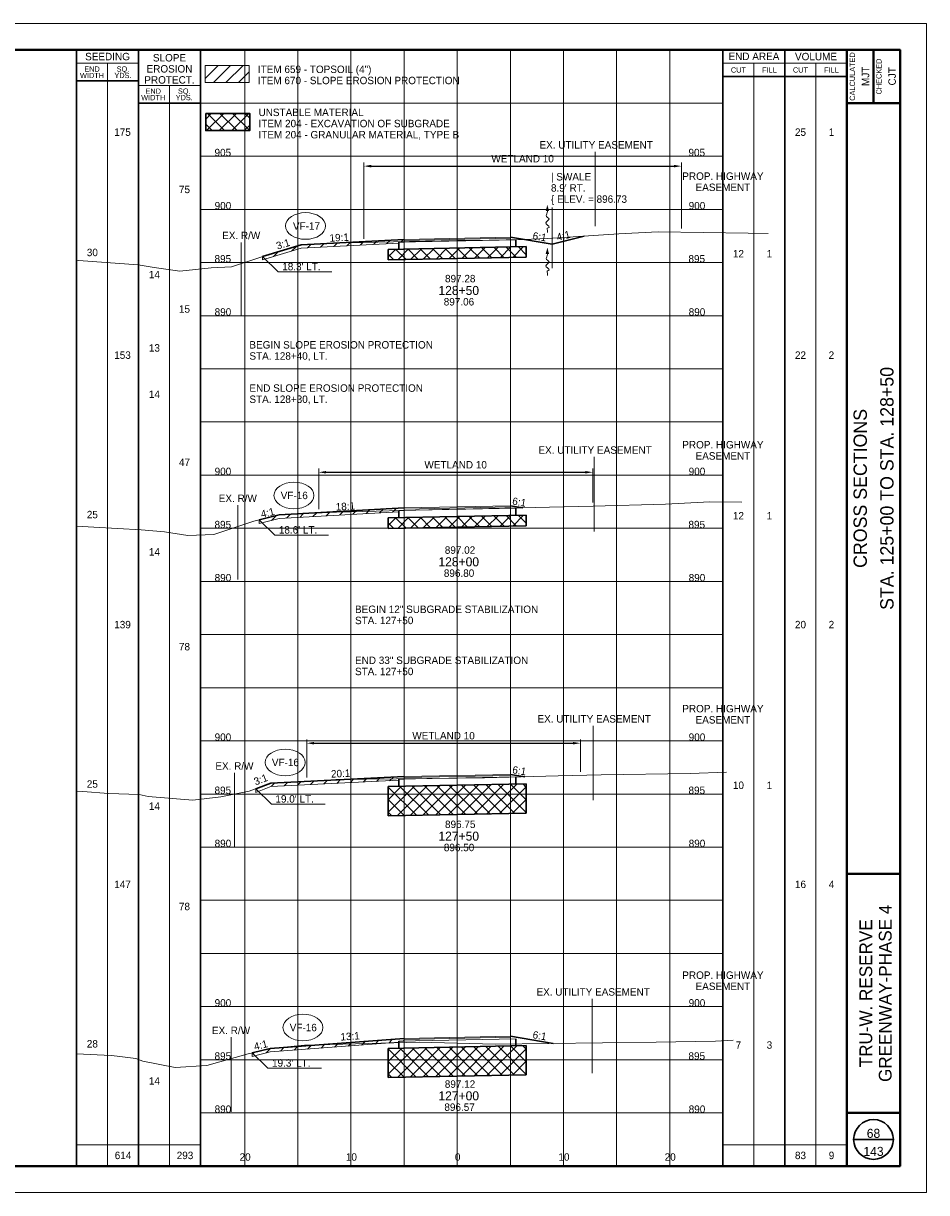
# Paper-space layout 'Layout1' of a CAD drawing. Header units: feet. Extents: x -1005 to 2379, y -670 to 6548.
# Tile 51 of 69: x 75 to 160, y 3448 to 3558. Entities that reach past the tile are written whole.
import ezdxf
from ezdxf.enums import TextEntityAlignment as Align

# ---------------------------------------------------------------- set-up
doc = ezdxf.new("R2010")
doc.units = ezdxf.units.FT
doc.header["$LTSCALE"] = 5
doc.header["$MEASUREMENT"] = 0
for name, pattern in [('cl5', [50, 1.25, -1.25, 45, -1.25, 1.25]), ('DGN Style 2', [150.837143, 90.502286, -60.334857]), ('DGN Style 3', [211.172, 150.837143, -60.334857]), ('esmtshpr', [5.35, 1, -0.175, -0.175, 4]), ('esmtuex', [4.65, 0.8, -0.275, -0.275, 0.8, -0.3, 0.8, -0.3, 0.8, -0.3]), ('rowex', [4.85, 0.8, -0.375, -0.375, 0.8, -0.3, 0.8, -0.3, 0.8, -0.3])]:
    doc.linetypes.add(name, pattern=pattern)
for name, color, linetype, lineweight in [('DR_P_Erosion_Control', 7, 'Continuous', 13), ('DR_P_Flow_Arrow', 151, 'Continuous', 13), ('DR_P_Text', 7, 'Continuous', 13), ('EV_Ecological_Text', 7, 'Continuous', 13), ('GE_P_CL_5', 7, 'cl5', 13), ('PV_P_Text', 7, 'Continuous', 13), ('RW_P_Esmt_SH', 193, 'esmtshpr', 40), ('RW_X_Esmt_U', 6, 'esmtuex', 30), ('RW_X_Fee_RW', 6, 'rowex', 30), ('SH_Border', 7, 'Continuous', 40), ('SH_Data', 7, 'Continuous', 0), ('SH_Major_Grid_Line', 254, 'Continuous', 13), ('SH_Text', 7, 'Continuous', 13), ('TX_P_20', 7, 'Continuous', 13), ('TX_P_5', 7, 'Continuous', 13), ('TX_X_5', 7, 'Continuous', 0), ('XS_P_Finished_Grade', 3, 'Continuous', 30), ('XS_P_Pavt_Surface', 251, 'Continuous', 13), ('XS_P_Subgrade', 4, 'Continuous', 30), ('XS_P_Undercut', 230, 'Continuous', 30), ('XS_X_Ground_Line', 3, 'DGN Style 2', 13)]:
    doc.layers.add(name, color=color, linetype=linetype, lineweight=lineweight)
doc.layers.add('SH_Cut_Line', color=7, linetype='DGN Style 3', lineweight=0, plot=False)
doc.layers.add('XS_P_Pavt_Layers', color=251, linetype='Continuous', lineweight=0, transparency=0.5)
doc.styles.add('Slanted-Normal LS 0.50', font='font31.shx', dxfattribs={"height": 0.14})
doc.styles.add('Slanted-Normal LS 0.50_0', font='font31.shx')
doc.styles.add('Slanted-Sub Title', font='font31.shx', dxfattribs={"height": 0.17})
doc.styles.add('Style-font30', font='font30.shx')
doc.styles.add('Style-font31', font='font31.shx')
doc.styles.add('Style-font70', font='font70.shx')
doc.dimstyles.get("Standard").update_dxf_attribs({"dimtxt": 0.18, "dimasz": 0.18, "dimexe": 0.18, "dimexo": 0.0625, "dimgap": 0.09, "dimtad": 0, "dimtih": 1, "dimtoh": 1, "dimdec": 4, "dimzin": 0, "dimdsep": 46, "dimtxsty": 'Standard', "dimcen": 0.09, "dimadec": 0, "dimazin": 0, "dimtfac": 1, "dimtdec": 4, "dimtofl": 0, "dimtmove": 0, "dimatfit": 3, "dimfxl": 1, "dimtolj": 1, "dimtzin": 0, "dimarcsym": 0})

# ---------------------------------------------------------------- blocks, each defined once
blk = doc.blocks.new('XS POINT_319')
at = {"layer": 'RW_X_Fee_RW', "linetype": 'DGN Style 3', "lineweight": 0}
blk.add_line((0, 3.5), (0, -3.5), dxfattribs=at)
blk = doc.blocks.new('XS POINT_320')
at = {"layer": 'RW_P_Esmt_SH', "linetype": 'Continuous', "lineweight": 13}
blk.add_line((0, 3.5), (0, -3.5), dxfattribs=at)
blk = doc.blocks.new('GPKLBL_257')
at = {"layer": 'TX_P_5', "linetype": 'Continuous', "insert": (-0.51, 0.98), "char_height": 0.7, "attachment_point": 1, "rotation": 350.5377, "line_spacing_factor": 0.6, "style": 'Style-font31'}
blk.add_mtext('6:1', dxfattribs=at)
blk = doc.blocks.new('GPKLBL_258')
at = {"layer": 'TX_P_5', "linetype": 'Continuous', "extrusion": (0, 0, -1), "insert": (-0.46, 0.97), "char_height": 0.7, "attachment_point": 3, "text_direction": (-0.986394, 0.164399, 0), "line_spacing_factor": 0.6, "style": 'Style-font31'}
blk.add_mtext('13:1', dxfattribs=at)
blk = doc.blocks.new('XS POINT_321')
at = {"layer": 'RW_X_Esmt_U', "linetype": 'DGN Style 3', "lineweight": 0}
blk.add_line((0, 3.5), (0, -3.5), dxfattribs=at)
blk = doc.blocks.new('GPKLBL_259')
at = {"layer": 'TX_P_5', "insert": (-0.83, 1.07), "char_height": 0.7, "attachment_point": 2, "rotation": 14.071, "line_spacing_factor": 0.9, "style": 'Style-font31'}
blk.add_mtext('4:1', dxfattribs=at)
blk = doc.blocks.new('XS POINT_322')
at = {"layer": 'RW_X_Fee_RW', "linetype": 'DGN Style 3', "lineweight": 0}
blk.add_line((0, 3.5), (0, -3.5), dxfattribs=at)
blk = doc.blocks.new('XS POINT_323')
at = {"layer": 'RW_P_Esmt_SH', "linetype": 'Continuous', "lineweight": 13}
blk.add_line((0, 3.5), (0, -3.5), dxfattribs=at)
blk = doc.blocks.new('GPKLBL_260')
at = {"layer": 'TX_P_5', "linetype": 'Continuous', "insert": (-0.51, 0.98), "char_height": 0.7, "attachment_point": 1, "rotation": 350.5377, "line_spacing_factor": 0.6, "style": 'Style-font31'}
blk.add_mtext('6:1', dxfattribs=at)
blk = doc.blocks.new('*D660')
at = {"layer": 'Defpoints', "color": 0, "linetype": 'Continuous', "transparency": 16777216}
for p in [(127.42, 3489.78), (101.66, 3486.19), (127.42, 3486.75)]:
    blk.add_point(p, dxfattribs=at)
at = {"layer": 'EV_Ecological_Text', "color": 97, "linetype": 'Continuous', "lineweight": 0, "transparency": 16777216}
for p, q in [((101.66, 3486.54), (101.66, 3490.13)), ((127.42, 3487.1), (127.42, 3490.13))]:
    blk.add_line(p, q, dxfattribs=at)
at = {"layer": 'EV_Ecological_Text', "color": 0, "linetype": 'Continuous', "lineweight": -2, "transparency": 16777216}
blk.add_line((102.36, 3489.78), (126.72, 3489.78), dxfattribs=at)
at = {"layer": 'EV_Ecological_Text', "color": 0, "linetype": 'Continuous', "transparency": 16777216}
for points in [[(102.36, 3489.9), (102.36, 3489.66), (101.66, 3489.78)], [(126.72, 3489.9), (126.72, 3489.66), (127.42, 3489.78)]]:
    blk.add_solid(points, dxfattribs=at)
at = {"layer": 'EV_Ecological_Text', "color": 7, "linetype": 'Continuous', "lineweight": 0, "transparency": 16777216, "insert": (114.54, 3490.48), "char_height": 0.7, "attachment_point": 5, "style": 'Slanted-Normal LS 0.50_0'}
blk.add_mtext('WETLAND 10', dxfattribs=at)
blk = doc.blocks.new('XS POINT_324')
at = {"layer": 'RW_X_Esmt_U', "linetype": 'DGN Style 3', "lineweight": 0}
blk.add_line((0, 3.5), (0, -3.5), dxfattribs=at)
blk = doc.blocks.new('GPKLBL_261')
at = {"layer": 'TX_P_5', "insert": (-0.93, 1.29), "char_height": 0.7, "attachment_point": 2, "rotation": 2.8337, "line_spacing_factor": 0.9, "style": 'Style-font31'}
blk.add_mtext('20:1', dxfattribs=at)
blk = doc.blocks.new('GPKLBL_262')
at = {"layer": 'TX_P_5', "insert": (-1.45, 0.93), "char_height": 0.7, "attachment_point": 2, "rotation": 20.6612, "line_spacing_factor": 0.9, "style": 'Style-font31'}
blk.add_mtext('3:1', dxfattribs=at)
blk = doc.blocks.new('XS POINT_325')
at = {"layer": 'RW_X_Fee_RW', "linetype": 'DGN Style 3', "lineweight": 0}
blk.add_line((0, 3.5), (0, -3.5), dxfattribs=at)
blk = doc.blocks.new('XS POINT_326')
at = {"layer": 'RW_P_Esmt_SH', "linetype": 'Continuous', "lineweight": 13}
blk.add_line((0, 3.5), (0, -3.5), dxfattribs=at)
blk = doc.blocks.new('GPKLBL_263')
at = {"layer": 'TX_P_5', "linetype": 'Continuous', "insert": (-0.51, 0.98), "char_height": 0.7, "attachment_point": 1, "rotation": 350.5377, "line_spacing_factor": 0.6, "style": 'Style-font31'}
blk.add_mtext('6:1', dxfattribs=at)
blk = doc.blocks.new('*D667')
at = {"layer": 'Defpoints', "color": 0, "linetype": 'Continuous', "transparency": 16777216}
for p in [(128.58, 3515.27), (102.79, 3511.44), (128.58, 3512.08)]:
    blk.add_point(p, dxfattribs=at)
at = {"layer": 'EV_Ecological_Text', "color": 97, "linetype": 'Continuous', "lineweight": 0, "transparency": 16777216}
for p, q in [((102.79, 3511.79), (102.79, 3515.62)), ((128.58, 3512.43), (128.58, 3515.62))]:
    blk.add_line(p, q, dxfattribs=at)
at = {"layer": 'EV_Ecological_Text', "color": 0, "linetype": 'Continuous', "lineweight": -2, "transparency": 16777216}
blk.add_line((103.49, 3515.27), (127.88, 3515.27), dxfattribs=at)
at = {"layer": 'EV_Ecological_Text', "color": 0, "linetype": 'Continuous', "transparency": 16777216}
for points in [[(103.49, 3515.39), (103.49, 3515.15), (102.79, 3515.27)], [(127.88, 3515.39), (127.88, 3515.15), (128.58, 3515.27)]]:
    blk.add_solid(points, dxfattribs=at)
at = {"layer": 'EV_Ecological_Text', "color": 7, "linetype": 'Continuous', "lineweight": 0, "transparency": 16777216, "insert": (115.68, 3515.97), "char_height": 0.7, "attachment_point": 5, "style": 'Slanted-Normal LS 0.50_0'}
blk.add_mtext('WETLAND 10', dxfattribs=at)
blk = doc.blocks.new('XS POINT_327')
at = {"layer": 'RW_X_Esmt_U', "linetype": 'DGN Style 3', "lineweight": 0}
blk.add_line((0, 3.5), (0, -3.5), dxfattribs=at)
blk = doc.blocks.new('GPKLBL_264')
at = {"layer": 'TX_P_5', "insert": (0.03, 1.2), "char_height": 0.7, "attachment_point": 2, "rotation": 3.2393, "line_spacing_factor": 0.9, "style": 'Style-font31'}
blk.add_mtext('18:1', dxfattribs=at)
blk = doc.blocks.new('GPKLBL_265')
at = {"layer": 'TX_P_5', "insert": (-1.21, 0.95), "char_height": 0.7, "attachment_point": 2, "rotation": 13.4736, "line_spacing_factor": 0.9, "style": 'Style-font31'}
blk.add_mtext('4:1', dxfattribs=at)
blk = doc.blocks.new('XS POINT_328')
at = {"layer": 'RW_P_Esmt_SH', "linetype": 'Continuous', "lineweight": 13}
blk.add_line((0, 3.5), (0, -3.5), dxfattribs=at)
blk = doc.blocks.new('GPKLBL_266')
at = {"layer": 'TX_P_5', "linetype": 'Continuous', "insert": (-0.51, 0.98), "char_height": 0.7, "attachment_point": 1, "rotation": 350.5377, "line_spacing_factor": 0.6, "style": 'Style-font31'}
blk.add_mtext('6:1', dxfattribs=at)
blk = doc.blocks.new('GPKLBL_267')
at = {"layer": 'TX_P_5', "linetype": 'Continuous', "insert": (-1.11, 0.56), "char_height": 0.7, "attachment_point": 1, "rotation": 14.0362, "line_spacing_factor": 0.9, "style": 'Style-font31'}
blk.add_mtext('4:1', dxfattribs=at)
blk = doc.blocks.new('*D674')
at = {"layer": 'Defpoints', "color": 0, "linetype": 'Continuous', "transparency": 16777216}
for p in [(136.92, 3544.07), (136.92, 3537.86), (107.03, 3536.89)]:
    blk.add_point(p, dxfattribs=at)
at = {"layer": 'EV_Ecological_Text', "color": 97, "linetype": 'Continuous', "lineweight": 0, "transparency": 16777216}
for p, q in [((107.03, 3537.24), (107.03, 3544.42)), ((136.92, 3538.21), (136.92, 3544.42))]:
    blk.add_line(p, q, dxfattribs=at)
at = {"layer": 'EV_Ecological_Text', "color": 0, "linetype": 'Continuous', "lineweight": -2, "transparency": 16777216}
blk.add_line((107.73, 3544.07), (136.22, 3544.07), dxfattribs=at)
at = {"layer": 'EV_Ecological_Text', "color": 0, "linetype": 'Continuous', "transparency": 16777216}
for points in [[(107.73, 3544.19), (107.73, 3543.95), (107.03, 3544.07)], [(136.22, 3544.19), (136.22, 3543.95), (136.92, 3544.07)]]:
    blk.add_solid(points, dxfattribs=at)
at = {"layer": 'EV_Ecological_Text', "color": 7, "linetype": 'Continuous', "lineweight": 0, "transparency": 16777216, "insert": (121.98, 3544.77), "char_height": 0.7, "attachment_point": 5, "style": 'Slanted-Normal LS 0.50_0'}
blk.add_mtext('WETLAND 10', dxfattribs=at)
blk = doc.blocks.new('DFL-P_25')
at = {"layer": 'DR_P_Flow_Arrow', "color": 151, "linetype": 'Continuous', "lineweight": 13}
blk.add_open_spline([(-0.08, 0), (-0.081, 0), (-0.082, 0), (-0.083, 0), (-0.094, 0), (-0.105, 0.005), (-0.116, 0.008), (-0.123, 0.01), (-0.131, 0.013), (-0.137, 0.015), (-0.152, 0.02), (-0.165, -0.02), (-0.179, -0.022), (-0.195, -0.023), (-0.212, 0.018), (-0.228, 0.02), (-0.245, 0.021), (-0.266, -0.028), (-0.284, -0.022), (-0.29, -0.02), (-0.287, 0.001), (-0.295, 0.001), (-0.313, 0), (-0.332, 0), (-0.35, 0)], degree=3, knots=[0, 0, 0, 0, 0.009646, 0.009646, 0.009646, 0.112481, 0.112481, 0.112481, 0.179673, 0.179673, 0.179673, 0.350625, 0.350625, 0.350625, 0.544565, 0.544565, 0.544565, 0.756426, 0.756426, 0.756426, 0.832712, 0.832712, 0.832712, 1, 1, 1, 1], dxfattribs=at)
at = {"layer": 'DR_P_Flow_Arrow', "color": 151, "linetype": 'Continuous', "lineweight": 0, "extrusion": (0, 0, -1)}
blk.add_solid([(0.08, 0.021), (0, 0), (0.08, -0.021)], dxfattribs=at)
blk = doc.blocks.new('DFL-P_26')
at = {"layer": 'DR_P_Flow_Arrow', "color": 151, "linetype": 'Continuous', "lineweight": 13}
blk.add_open_spline([(-0.08, 0), (-0.081, 0), (-0.082, 0), (-0.083, 0), (-0.094, 0), (-0.105, 0.005), (-0.116, 0.008), (-0.123, 0.01), (-0.131, 0.013), (-0.137, 0.015), (-0.152, 0.02), (-0.165, -0.02), (-0.179, -0.022), (-0.195, -0.023), (-0.212, 0.018), (-0.228, 0.02), (-0.245, 0.021), (-0.266, -0.028), (-0.284, -0.022), (-0.29, -0.02), (-0.287, 0.001), (-0.295, 0.001), (-0.313, 0), (-0.332, 0), (-0.35, 0)], degree=3, knots=[0, 0, 0, 0, 0.009646, 0.009646, 0.009646, 0.112481, 0.112481, 0.112481, 0.179673, 0.179673, 0.179673, 0.350625, 0.350625, 0.350625, 0.544565, 0.544565, 0.544565, 0.756426, 0.756426, 0.756426, 0.832712, 0.832712, 0.832712, 1, 1, 1, 1], dxfattribs=at)
at = {"layer": 'DR_P_Flow_Arrow', "color": 151, "linetype": 'Continuous', "lineweight": 0, "extrusion": (0, 0, -1)}
blk.add_solid([(0.08, 0.021), (0, 0), (0.08, -0.021)], dxfattribs=at)
blk = doc.blocks.new('XS POINT_329')
at = {"layer": 'RW_X_Esmt_U', "linetype": 'DGN Style 3', "lineweight": 0}
blk.add_line((0, 3.5), (0, -3.5), dxfattribs=at)
blk = doc.blocks.new('GPKLBL_268')
at = {"layer": 'TX_P_5', "insert": (-2.28, 1.15), "char_height": 0.7, "attachment_point": 2, "rotation": 2.9687, "line_spacing_factor": 0.9, "style": 'Style-font31'}
blk.add_mtext('19:1', dxfattribs=at)
blk = doc.blocks.new('GPKLBL_269')
at = {"layer": 'TX_P_5', "insert": (-1.03, 0.94), "char_height": 0.7, "attachment_point": 2, "rotation": 17.0022, "line_spacing_factor": 0.9, "style": 'Style-font31'}
blk.add_mtext('3:1', dxfattribs=at)

psp = doc.layouts.get("Layout1")

# ---------------------------------------------------------------- hatches: boundary and pattern name
at = {"layer": 'DR_P_Erosion_Control'}
h = psp.add_hatch(dxfattribs=at)
h.set_pattern_fill('HATCH', color=256, style=0, pattern_type=2)
h.set_pattern_definition([(45, (100.7339, 3552.7077), (-0.589255, 0.589255), [])])
h.paths.add_polyline_path([(92.1, 3551.93), (96.24, 3551.93), (96.24, 3553.55), (92.1, 3553.55)])
h = psp.add_hatch(dxfattribs=at)
h.set_pattern_fill('HATCH', color=256, style=0, pattern_type=2)
h.set_pattern_definition([(45, (108.71926, 3538.66216), (-0.589255, 0.589255), [])])
h.paths.add_polyline_path([(110.33, 3536.92), (110.83, 3536.93), (110.83, 3537.08), (110.83, 3537.18), (101.13, 3536.68), (97.5, 3535.57), (97.5, 3535.24), (101.13, 3536.35), (110.33, 3536.82)])
h = psp.add_hatch(dxfattribs=at)
h.set_pattern_fill('HATCH', color=256, style=0, pattern_type=2)
h.set_pattern_definition([(45, (106.1113, 3513.7797), (-0.589255, 0.589255), [])])
h.paths.add_polyline_path([(110.33, 3511.66), (110.83, 3511.67), (110.83, 3511.81), (110.83, 3511.92), (99.08, 3511.25), (97.18, 3510.8), (97.18, 3510.46), (99.08, 3510.92), (110.33, 3511.56)])
h = psp.add_hatch(dxfattribs=at)
h.set_pattern_fill('HATCH', color=256, style=0, pattern_type=2)
h.set_pattern_definition([(45, (107.5915, 3487.9098), (-0.589255, 0.589255), [])])
h.paths.add_polyline_path([(110.33, 3486.39), (110.83, 3486.4), (110.83, 3486.55), (110.83, 3486.65), (98.3, 3486.03), (96.86, 3485.49), (96.86, 3485.15), (98.3, 3485.7), (110.33, 3486.29)])
h = psp.add_hatch(dxfattribs=at)
h.set_pattern_fill('HATCH', color=256, style=0, pattern_type=2)
h.set_pattern_definition([(45, (102.2058, 3462.6455), (-0.589255, 0.589255), [])])
h.paths.add_polyline_path([(110.33, 3461.75), (110.83, 3461.76), (110.83, 3461.91), (110.83, 3462.01), (98.21, 3461.07), (96.54, 3460.65), (96.54, 3460.32), (98.21, 3460.74), (110.33, 3461.64)])
at = {"layer": 'XS_P_Undercut', "lineweight": 0}
h = psp.add_hatch(dxfattribs=at)
h.set_pattern_fill('CROSSHATCH', color=256, style=0, pattern_type=2)
h.set_pattern_definition([(45, (95.4489, 3543.5431), (-0.58926, 0.58926), []), (315, (95.4489, 3543.5431), (0.58926, 0.58926), [])])
h.paths.add_polyline_path([(92.16, 3547.41), (96.3, 3547.41), (96.3, 3549.03), (92.16, 3549.03)])
h = psp.add_hatch(dxfattribs=at)
h.set_pattern_fill('CROSSHATCH', color=256, style=0, pattern_type=2)
h.set_pattern_definition([(45, (115.9309, 3538.5992), (-0.58926, 0.58926), []), (315, (115.9309, 3538.5992), (0.58926, 0.58926), [])])
h.paths.add_polyline_path([(110.33, 3536.26), (109.33, 3536.24), (109.33, 3535.24), (122.33, 3535.5), (122.33, 3536.5), (121.33, 3536.48)])
h = psp.add_hatch(dxfattribs=at)
h.set_pattern_fill('CROSSHATCH', color=256, style=0, pattern_type=2)
h.set_pattern_definition([(45, (115.9309, 3513.33255), (-0.58926, 0.58926), []), (315, (115.9309, 3513.33255), (0.58926, 0.58926), [])])
h.paths.add_polyline_path([(110.33, 3510.99), (109.33, 3510.97), (109.33, 3509.97), (122.33, 3510.23), (122.33, 3511.23), (121.33, 3511.21)])
h = psp.add_hatch(dxfattribs=at)
h.set_pattern_fill('CROSSHATCH', color=256, style=0, pattern_type=2)
h.set_pattern_definition([(45, (115.2312, 3484.4651), (-0.58926, 0.58926), []), (315, (115.2312, 3484.4651), (0.58926, 0.58926), [])])
h.paths.add_polyline_path([(110.33, 3485.72), (109.33, 3485.7), (109.33, 3482.95), (122.33, 3483.21), (122.33, 3485.96), (121.33, 3485.94)])
h = psp.add_hatch(dxfattribs=at)
h.set_pattern_fill('CROSSHATCH', color=256, style=0, pattern_type=2)
h.set_pattern_definition([(45, (115.2311, 3459.8301), (-0.58926, 0.58926), []), (315, (115.2311, 3459.8301), (0.58926, 0.58926), [])])
h.paths.add_polyline_path([(110.33, 3461.09), (109.33, 3461.07), (109.33, 3458.32), (122.33, 3458.58), (122.33, 3461.33), (121.33, 3461.31)])

# ---------------------------------------------------------------- linework, layer by layer
at = {"layer": 'DR_P_Erosion_Control'}
for p, q in [((110.33, 3536.82), (101.13, 3536.35)), ((101.13, 3536.35), (97.5, 3535.24)), ((97.5, 3535.24), (97.5, 3535.57)), ((99.08, 3510.92), (110.33, 3511.56)), ((99.08, 3510.92), (97.18, 3510.46)), ((97.18, 3510.46), (97.18, 3510.8)), ((98.3, 3485.7), (110.33, 3486.29)), ((98.3, 3485.7), (96.86, 3485.15)), ((96.86, 3485.15), (96.86, 3485.49)), ((96.54, 3460.32), (98.21, 3460.74)), ((96.54, 3460.32), (96.54, 3460.65)), ((98.21, 3460.74), (110.33, 3461.64))]:
    psp.add_line(p, q, dxfattribs=at)
at = {"layer": 'DR_P_Erosion_Control', "flags": 128}
for points in [[(92.1, 3553.55), (96.24, 3553.55), (96.24, 3551.93), (92.1, 3551.93), (92.1, 3553.55)], [(92.1, 3551.93), (96.24, 3551.93), (96.24, 3553.55), (92.1, 3553.55), (92.1, 3551.93)], [(110.33, 3536.92), (110.83, 3536.93), (110.83, 3537.08), (110.83, 3537.18), (101.13, 3536.68), (97.5, 3535.57), (97.5, 3535.24), (101.13, 3536.35), (110.33, 3536.82), (110.33, 3536.92)], [(110.33, 3511.66), (110.83, 3511.67), (110.83, 3511.81), (110.83, 3511.92), (99.08, 3511.25), (97.18, 3510.8), (97.18, 3510.46), (99.08, 3510.92), (110.33, 3511.56), (110.33, 3511.66)], [(110.33, 3486.39), (110.83, 3486.4), (110.83, 3486.55), (110.83, 3486.65), (98.3, 3486.03), (96.86, 3485.49), (96.86, 3485.15), (98.3, 3485.7), (110.33, 3486.29), (110.33, 3486.39)], [(110.33, 3461.75), (110.83, 3461.76), (110.83, 3461.91), (110.83, 3462.01), (98.21, 3461.07), (96.54, 3460.65), (96.54, 3460.32), (98.21, 3460.74), (110.33, 3461.64), (110.33, 3461.75)]]:
    psp.add_lwpolyline(points, close=True, dxfattribs=at)
at = {"layer": 'DR_P_Text'}
for p, q in [((97.5, 3535.57), (98.99, 3534.12)), ((98.99, 3534.12), (104.04, 3534.12)), ((97.18, 3510.8), (98.67, 3509.35)), ((98.67, 3509.35), (103.72, 3509.35)), ((96.86, 3485.49), (98.35, 3484.03)), ((98.35, 3484.03), (103.39, 3484.03)), ((96.54, 3460.65), (98.02, 3459.2)), ((98.02, 3459.2), (103.07, 3459.2))]:
    psp.add_line(p, q, dxfattribs=at)
at = {"layer": 'DR_P_Text', "color": 7, "linetype": 'Continuous', "lineweight": 13}
for centre in [(101.55, 3538.44), (100.46, 3513.09), (99.64, 3487.97), (101.31, 3463.03)]:
    psp.add_ellipse(centre, major_axis=(1.88, 0), ratio=0.666667, dxfattribs=at)
at = {"layer": 'GE_P_CL_5'}
psp.add_line((124.76, 3540.19), (124.76, 3534.47), dxfattribs=at)
at = {"layer": 'RW_X_Fee_RW', "linetype": 'DGN Style 3', "lineweight": 0}
psp.add_line((95.5, 3536.9), (95.5, 3530.01), dxfattribs=at)
at = {"layer": 'SH_Border', "color": 7, "linetype": 'Continuous', "lineweight": 40}
for p, q in [((152.5, 3450), (152.5, 3555)), ((155, 3555), (155, 3550)), ((152.5, 3550), (157.5, 3550)), ((152.5, 3477.5), (157.5, 3477.5)), ((152.5, 3455), (157.5, 3455))]:
    psp.add_line(p, q, dxfattribs=at)
at = {"layer": 'SH_Border', "color": 7, "linetype": 'Continuous', "lineweight": 40, "flags": 128}
psp.add_lwpolyline([(0, 3555), (157.5, 3555), (157.5, 3450), (0, 3450), (0, 3555)], close=True, dxfattribs=at)
at = {"layer": 'SH_Cut_Line', "color": 7, "linetype": 'DGN Style 3', "lineweight": 0, "flags": 128}
psp.add_lwpolyline([(-10, 3447.5), (160, 3447.5), (160, 3557.5), (-10, 3557.5), (-10, 3447.5)], close=True, dxfattribs=at)
at = {"layer": 'SH_Data', "color": 7, "linetype": 'Continuous', "lineweight": 30}
for p, q in [((80, 3450), (80, 3555)), ((85.83, 3450), (85.83, 3555)), ((91.66, 3450), (91.66, 3555)), ((140.83, 3450), (140.83, 3555)), ((146.67, 3450), (146.67, 3555)), ((85.83, 3552.08), (80, 3552.08)), ((140.83, 3552.5), (152.5, 3552.5)), ((91.66, 3550), (85.83, 3550)), ((153.12, 3452.5), (156.88, 3452.5))]:
    psp.add_line(p, q, dxfattribs=at)
at = {"layer": 'SH_Data', "color": 7, "linetype": 'Continuous', "lineweight": 0}
for p, q in [((85.83, 3553.75), (80, 3553.75)), ((140.83, 3553.75), (152.5, 3553.75)), ((91.66, 3551.67), (85.83, 3551.67))]:
    psp.add_line(p, q, dxfattribs=at)
at = {"layer": 'SH_Data', "color": 7, "linetype": 'Continuous', "lineweight": 13}
for p, q in [((82.92, 3450), (82.92, 3553.75)), ((143.75, 3450), (143.75, 3553.75)), ((149.58, 3450), (149.58, 3553.75)), ((88.75, 3450), (88.75, 3551.67)), ((80, 3452), (91.66, 3452)), ((140.83, 3452), (152.5, 3452))]:
    psp.add_line(p, q, dxfattribs=at)
at = {"layer": 'SH_Data', "color": 7, "linetype": 'Continuous', "lineweight": 30}
psp.add_circle((155, 3452.5), 1.87, dxfattribs=at)
at = {"layer": 'SH_Major_Grid_Line', "color": 254, "linetype": 'Continuous', "lineweight": 13}
for p, q in [((95.83, 3450), (95.83, 3555)), ((100.83, 3450), (100.83, 3555)), ((105.83, 3450), (105.83, 3555)), ((110.83, 3450), (110.83, 3555)), ((115.83, 3450), (115.83, 3555)), ((120.83, 3450), (120.83, 3555)), ((125.83, 3450), (125.83, 3555)), ((130.83, 3450), (130.83, 3555)), ((135.83, 3450), (135.83, 3555)), ((91.66, 3550), (140.83, 3550)), ((91.66, 3545), (140.83, 3545)), ((91.66, 3540), (140.83, 3540)), ((91.66, 3535), (140.83, 3535)), ((91.66, 3530), (140.83, 3530)), ((91.66, 3525), (140.83, 3525)), ((91.66, 3520), (140.83, 3520)), ((91.66, 3515), (140.83, 3515)), ((91.66, 3510), (140.83, 3510)), ((91.66, 3505), (140.83, 3505)), ((91.66, 3500), (140.83, 3500)), ((91.66, 3495), (140.83, 3495)), ((91.66, 3490), (140.83, 3490)), ((91.66, 3485), (140.83, 3485)), ((91.66, 3480), (140.83, 3480)), ((91.66, 3475), (140.83, 3475)), ((91.66, 3470), (140.83, 3470)), ((91.66, 3465), (140.83, 3465)), ((91.66, 3460), (140.83, 3460)), ((91.66, 3455), (140.83, 3455))]:
    psp.add_line(p, q, dxfattribs=at)
at = {"layer": 'XS_P_Finished_Grade'}
for p, q in [((101.13, 3536.68), (97.5, 3535.57)), ((110.83, 3537.18), (101.13, 3536.68)), ((124.76, 3536.73), (120.83, 3537.38)), ((127.77, 3537.48), (124.76, 3536.73)), ((99.08, 3511.25), (97.18, 3510.8)), ((99.08, 3511.25), (110.83, 3511.92)), ((121.99, 3511.92), (120.83, 3512.12)), ((98.3, 3486.03), (96.86, 3485.49)), ((98.3, 3486.03), (110.83, 3486.65)), ((122.18, 3486.63), (120.83, 3486.85)), ((98.21, 3461.07), (110.83, 3462.01)), ((124.87, 3461.54), (120.83, 3462.21)), ((96.54, 3460.65), (98.21, 3461.07))]:
    psp.add_line(p, q, dxfattribs=at)
at = {"layer": 'XS_P_Pavt_Layers', "color": 2, "lineweight": 13}
for p, q in [((110.33, 3536.92), (121.33, 3537.14)), ((110.83, 3537.08), (120.83, 3537.28)), ((110.33, 3511.66), (121.33, 3511.88)), ((110.83, 3511.81), (120.83, 3512.01)), ((110.33, 3486.39), (121.33, 3486.61)), ((110.83, 3486.55), (120.83, 3486.75)), ((110.33, 3461.75), (121.33, 3461.97)), ((110.83, 3461.91), (120.83, 3462.11))]:
    psp.add_line(p, q, dxfattribs=at)
at = {"layer": 'XS_P_Pavt_Surface', "color": 193}
for p, q in [((110.83, 3537.18), (120.83, 3537.38)), ((110.83, 3537.18), (110.83, 3536.93)), ((120.83, 3537.38), (120.83, 3537.13)), ((110.83, 3511.92), (120.83, 3512.12)), ((110.83, 3511.92), (110.83, 3511.67)), ((120.83, 3512.12), (120.83, 3511.87)), ((110.83, 3486.65), (120.83, 3486.85)), ((110.83, 3486.65), (110.83, 3486.4)), ((120.83, 3486.85), (120.83, 3486.6)), ((110.83, 3462.01), (120.83, 3462.21)), ((110.83, 3462.01), (110.83, 3461.76)), ((120.83, 3462.21), (120.83, 3461.96))]:
    psp.add_line(p, q, dxfattribs=at)
at = {"layer": 'XS_P_Subgrade'}
for p, q in [((110.33, 3536.92), (110.33, 3536.26)), ((121.33, 3537.14), (121.33, 3536.48)), ((109.33, 3536.24), (122.33, 3536.5)), ((109.33, 3510.97), (122.33, 3511.23)), ((110.33, 3511.66), (110.33, 3510.99)), ((121.33, 3511.88), (121.33, 3511.21)), ((109.33, 3485.7), (122.33, 3485.96)), ((110.33, 3486.39), (110.33, 3485.72)), ((121.33, 3486.61), (121.33, 3485.94)), ((110.33, 3461.75), (110.33, 3461.09)), ((121.33, 3461.97), (121.33, 3461.31)), ((109.33, 3461.07), (122.33, 3461.33))]:
    psp.add_line(p, q, dxfattribs=at)
at = {"layer": 'XS_P_Undercut'}
for p, q in [((109.33, 3536.24), (109.33, 3535.24)), ((109.33, 3535.24), (122.33, 3535.5)), ((122.33, 3536.5), (122.33, 3535.5)), ((122.33, 3511.23), (122.33, 3510.23)), ((109.33, 3510.97), (109.33, 3509.97)), ((109.33, 3509.97), (122.33, 3510.23)), ((122.33, 3485.96), (122.33, 3483.21)), ((109.33, 3485.7), (109.33, 3482.95)), ((109.33, 3482.95), (122.33, 3483.21)), ((109.33, 3461.07), (109.33, 3458.32)), ((122.33, 3461.33), (122.33, 3458.58)), ((109.33, 3458.32), (122.33, 3458.58))]:
    psp.add_line(p, q, dxfattribs=at)
at = {"layer": 'XS_P_Undercut', "flags": 128}
psp.add_lwpolyline([(92.16, 3549.03), (96.3, 3549.03), (96.3, 3547.41), (92.16, 3547.41), (92.16, 3549.03)], close=True, dxfattribs=at)
at = {"layer": 'XS_P_Undercut', "lineweight": 0, "flags": 128}
for points in [[(92.16, 3547.41), (96.3, 3547.41), (96.3, 3549.03), (92.16, 3549.03), (92.16, 3547.41)], [(110.33, 3536.26), (109.33, 3536.24), (109.33, 3535.24), (122.33, 3535.5), (122.33, 3536.5), (121.33, 3536.48), (110.33, 3536.26)], [(110.33, 3510.99), (109.33, 3510.97), (109.33, 3509.97), (122.33, 3510.23), (122.33, 3511.23), (121.33, 3511.21), (110.33, 3510.99)], [(110.33, 3485.72), (109.33, 3485.7), (109.33, 3482.95), (122.33, 3483.21), (122.33, 3485.96), (121.33, 3485.94), (110.33, 3485.72)], [(110.33, 3461.09), (109.33, 3461.07), (109.33, 3458.32), (122.33, 3458.58), (122.33, 3461.33), (121.33, 3461.31), (110.33, 3461.09)]]:
    psp.add_lwpolyline(points, close=True, dxfattribs=at)
at = {"layer": 'XS_X_Ground_Line', "flags": 128}
for points in [[(80, 3535.21), (80.2, 3535.2), (85.81, 3534.78), (87.3, 3534.54), (89.71, 3534.18), (92.67, 3534.5), (94.59, 3534.59), (97.45, 3535.55), (101.13, 3536.68), (103.74, 3536.81), (106.86, 3536.88), (115.83, 3537.06), (117.24, 3537.08), (122.04, 3537.17), (124.35, 3537.25), (131.02, 3537.7), (134.74, 3537.9), (143.21, 3537.77), (145.09, 3537.74)], [(80, 3510.21), (81.64, 3510.1), (86.08, 3509.85), (88.27, 3509.68), (90.49, 3509.31), (92.93, 3509.42), (96.68, 3510.68), (99.08, 3511.25), (101.76, 3511.39), (104.46, 3511.52), (114.41, 3511.77), (115.83, 3511.8), (121.77, 3511.92), (128.61, 3512.08), (135.42, 3512.28), (139.59, 3512.5), (142.6, 3512.46)], [(80, 3485.28), (80.58, 3485.23), (83.02, 3485.06), (85.91, 3484.94), (86.75, 3484.78), (90.95, 3484.42), (93.57, 3484.74), (96.25, 3485.26), (98.3, 3486.03), (101.01, 3486.15), (104.4, 3486.36), (115.83, 3486.5), (118.39, 3486.53), (125.32, 3486.7), (129.37, 3486.8), (137.74, 3486.94), (141.17, 3487.04)], [(80, 3460.55), (83.26, 3460.39), (83.84, 3460.34), (85.59, 3460.13), (86.24, 3459.88), (89.28, 3459.26), (92.25, 3459.46), (96.16, 3460.57), (97.03, 3460.75), (98.21, 3461.07), (101.45, 3461.38), (112.25, 3461.66), (115.83, 3461.57), (119.39, 3461.48), (134.54, 3461.65), (140.13, 3461.75), (141.81, 3461.83)]]:
    psp.add_lwpolyline(points, dxfattribs=at)

# ---------------------------------------------------------------- block references
at = {"layer": 'DR_P_Flow_Arrow', "color": 151, "linetype": 'Continuous', "lineweight": 0, "xscale": 7.5, "yscale": 7.5, "zscale": 7.5, "rotation": 89.99999999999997}
for name, p in [('DFL-P_26', (124.31, 3540.44)), ('DFL-P_25', (124.31, 3536.41))]:
    psp.add_blockref(name, p, dxfattribs=at)
at = {"layer": 'RW_P_Esmt_SH', "linetype": 'Continuous', "lineweight": 13}
for name, p in [('XS POINT_328', (140.83, 3537.98)), ('XS POINT_326', (140.83, 3512.71)), ('XS POINT_323', (140.83, 3487.88)), ('XS POINT_320', (140.83, 3462.81))]:
    psp.add_blockref(name, p, dxfattribs=at)
at = {"layer": 'RW_X_Esmt_U', "linetype": 'DGN Style 3', "lineweight": 0}
for name, p in [('XS POINT_329', (128.8, 3541.92)), ('XS POINT_327', (128.71, 3513.21)), ('XS POINT_324', (128.62, 3487.92)), ('XS POINT_321', (128.53, 3462.23))]:
    psp.add_blockref(name, p, dxfattribs=at)
at = {"layer": 'RW_X_Fee_RW', "linetype": 'DGN Style 3', "lineweight": 0}
for name, p in [('XS POINT_325', (95.18, 3508.67)), ('XS POINT_322', (94.86, 3483.49)), ('XS POINT_319', (94.54, 3458.61))]:
    psp.add_blockref(name, p, dxfattribs=at)
at = {"layer": 'TX_P_5'}
for name, p in [('GPKLBL_268', (106.98, 3536.55)), ('GPKLBL_269', (100.36, 3536.13)), ('GPKLBL_264', (105.25, 3511.21)), ('GPKLBL_265', (99.11, 3510.85)), ('GPKLBL_261', (105.77, 3485.99)), ('GPKLBL_262', (98.66, 3485.76)), ('GPKLBL_259', (98.08, 3460.65))]:
    psp.add_blockref(name, p, dxfattribs=at)
at = {"layer": 'TX_P_5', "linetype": 'Continuous'}
for name, p in [('GPKLBL_266', (123.51, 3536.9)), ('GPKLBL_267', (126.21, 3537.14)), ('GPKLBL_263', (121.59, 3511.94)), ('GPKLBL_260', (121.6, 3486.67)), ('GPKLBL_257', (123.51, 3461.74))]:
    psp.add_blockref(name, p, dxfattribs=at)
at = {"layer": 'TX_P_5', "linetype": 'Continuous', "extrusion": (0, 0, -1), "rotation": 5.470847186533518}
psp.add_blockref('GPKLBL_258', (-106.08, 3461.7), dxfattribs=at)

# ---------------------------------------------------------------- texts
at = {"layer": 'DR_P_Text', "color": 7, "lineweight": 13, "style": 'Style-font31'}
for s, p in [('VF-17', (101.64, 3538.44)), ('VF-16', (100.49, 3513.09)), ('VF-16', (99.66, 3487.97)), ('VF-16', (101.34, 3463.03))]:
    psp.add_text(s, height=0.7, dxfattribs=at).set_placement(p, align=Align.MIDDLE_CENTER)
at = {"layer": 'DR_P_Text', "char_height": 0.7, "attachment_point": 1, "line_spacing_factor": 0.9}
for s, insert, style in [('ITEM 659 - TOPSOIL (4")\\PITEM 670 - SLOPE EROSION PROTECTION', (97.07, 3553.53), 'Slanted-Sub Title'), ('UNSTABLE MATERIAL\\PITEM 204 - EXCAVATION OF SUBGRADE\\PITEM 204 - GRANULAR MATERIAL, TYPE B', (97.13, 3549.48), 'Slanted-Sub Title'), ("18.3' LT.", (99.36, 3534.97), 'Slanted-Normal LS 0.50'), ("18.6' LT.", (99.04, 3510.2), 'Slanted-Normal LS 0.50'), ("19.0' LT.", (98.72, 3484.89), 'Slanted-Normal LS 0.50'), ("19.3' LT.", (98.4, 3460.05), 'Slanted-Normal LS 0.50')]:
    psp.add_mtext(s, dxfattribs=dict(at, insert=insert, style=style))
at = {"layer": 'PV_P_Text', "char_height": 0.7, "attachment_point": 8, "line_spacing_factor": 0.6, "style": 'Slanted-Normal LS 0.50'}
for s, insert in [(' 897.28', (115.98, 3533.13)), (' 897.02', (115.96, 3507.59)), (' 896.75', (115.98, 3481.79)), (' 897.12', (115.96, 3457.35))]:
    psp.add_mtext(s, dxfattribs=dict(at, insert=insert))
at = {"layer": 'RW_P_Esmt_SH', "linetype": 'Continuous', "lineweight": 13, "char_height": 0.7, "attachment_point": 2, "line_spacing_factor": 0.9, "style": 'Style-font31'}
for insert in [(140.83, 3543.48), (140.83, 3518.21), (140.83, 3493.38), (140.83, 3468.31)]:
    psp.add_mtext('PROP. HIGHWAY\\PEASEMENT', dxfattribs=dict(at, insert=insert))
at = {"layer": 'RW_X_Esmt_U', "linetype": 'Continuous', "lineweight": 0, "style": 'Style-font31'}
for p in [(128.9, 3546.42), (128.8, 3517.71), (128.71, 3492.42), (128.62, 3466.73)]:
    psp.add_text('EX. UTILITY EASEMENT', height=0.7, dxfattribs=at).set_placement(p, align=Align.TOP_CENTER)
at = {"layer": 'RW_X_Fee_RW', "linetype": 'Continuous', "lineweight": 0, "char_height": 0.7, "attachment_point": 2, "line_spacing_factor": 0.66, "style": 'Style-font31'}
for insert in [(95.5, 3537.9), (95.18, 3513.17), (94.86, 3487.99), (94.54, 3463.11)]:
    psp.add_mtext('EX. R/W\\P', dxfattribs=dict(at, insert=insert))
at = {"layer": 'SH_Data', "color": 7, "linetype": 'Continuous', "lineweight": 13, "style": 'Style-font30'}
for s, p in [('SEEDING', (82.92, 3554.38)), ('END AREA', (143.75, 3554.4)), ('VOLUME', (149.59, 3554.38))]:
    psp.add_text(s, height=0.7, dxfattribs=at).set_placement(p, align=Align.MIDDLE_CENTER)
at = {"layer": 'SH_Data', "color": 7, "linetype": 'Continuous', "lineweight": 0, "style": 'Style-font30'}
for s, p in [('CALCULATED', (152.76, 3552.5)), ('CHECKED', (155.26, 3552.5))]:
    psp.add_text(s, height=0.5, rotation=90, dxfattribs=at).set_placement(p, align=Align.TOP_CENTER)
for s, p in [('CUT', (142.29, 3553.12)), ('FILL', (145.21, 3553.12)), ('CUT', (148.13, 3553.12)), ('FILL', (151.04, 3553.12))]:
    psp.add_text(s, height=0.5, dxfattribs=at).set_placement(p, align=Align.MIDDLE_CENTER)
at = {"layer": 'SH_Data', "color": 7, "linetype": 'Continuous', "lineweight": 13, "style": 'Style-font30'}
for s, p in [('MJT', (154.6, 3552.52)), ('CJT', (157.1, 3552.52))]:
    psp.add_text(s, height=0.7, rotation=90, dxfattribs=at).set_placement(p, align=Align.CENTER)
at = {"layer": 'SH_Data', "color": 7, "linetype": 'Continuous', "lineweight": 0, "style": 'Style-font70'}
for s, p in [('STA. 125+00 TO STA. 128+50', (156.26, 3513.75)), ('CROSS SECTIONS', (153.75, 3513.75))]:
    psp.add_text(s, height=1.25, rotation=90, dxfattribs=at).set_placement(p, align=Align.MIDDLE_CENTER)
at = {"layer": 'SH_Data', "color": 7, "linetype": 'Continuous', "lineweight": 13, "insert": (88.75, 3553.22), "char_height": 0.7, "attachment_point": 5, "line_spacing_factor": 0.892896, "style": 'Style-font30'}
psp.add_mtext('SLOPE\\PEROSION\\PPROTECT.', dxfattribs=at)
at = {"layer": 'SH_Data', "color": 7, "linetype": 'Continuous', "lineweight": 0, "char_height": 0.7, "attachment_point": 5, "line_spacing_factor": 0.728571, "style": 'Style-font30'}
for s, insert in [('\\H0.714286x;END\\PWIDTH', (81.46, 3552.9)), ('\\H0.714286x;SQ.\\PYDS.', (84.37, 3552.9)), ('\\H0.714286x;END\\PWIDTH', (87.22, 3550.82)), ('\\H0.714286x;SQ.\\PYDS.', (90.14, 3550.82))]:
    psp.add_mtext(s, dxfattribs=dict(at, insert=insert))
at = {"layer": 'SH_Data', "lineweight": 13, "char_height": 0.85, "attachment_point": 8, "style": 'Style-font30'}
for s, insert, line_spacing_factor in [('68\\P', (155, 3452.64), 1.08), ('143\\P', (155, 3450.94), 0.6)]:
    psp.add_mtext(s, dxfattribs=dict(at, insert=insert, line_spacing_factor=line_spacing_factor))
at = {"layer": 'SH_Text', "style": 'Style-font31'}
for s, p in [('905', (93.77, 3545)), ('905', (138.37, 3545)), ('900', (93.78, 3540)), ('900', (138.39, 3540)), ('895', (93.77, 3535)), ('895', (138.37, 3535)), ('890', (93.78, 3530)), ('890', (138.39, 3530)), ('900', (93.78, 3515)), ('900', (138.39, 3515)), ('895', (93.77, 3510)), ('895', (138.37, 3510)), ('890', (93.78, 3505)), ('890', (138.39, 3505)), ('900', (93.78, 3490)), ('900', (138.39, 3490)), ('895', (93.77, 3485)), ('895', (138.37, 3485)), ('890', (93.78, 3480)), ('890', (138.39, 3480)), ('900', (93.78, 3465)), ('900', (138.39, 3465)), ('895', (93.77, 3460)), ('895', (138.37, 3460)), ('890', (93.78, 3455)), ('890', (138.39, 3455)), ('20', (95.87, 3450.5)), ('10', (105.87, 3450.5)), ('0', (115.87, 3450.5)), ('0', (115.87, 3450.5)), ('10', (125.87, 3450.5)), ('20', (135.87, 3450.5))]:
    psp.add_text(s, height=0.7, dxfattribs=at).set_placement(p, align=Align.CENTER)
at = {"layer": 'SH_Text', "char_height": 0.7, "attachment_point": 1, "line_spacing_factor": 0.9, "style": 'Slanted-Sub Title'}
for s, insert in [('BEGIN SLOPE EROSION PROTECTION\\PSTA. 128+40, LT.', (96.27, 3527.61)), ('END SLOPE EROSION PROTECTION\\PSTA. 128+30, LT.', (96.27, 3523.54)), ('BEGIN 12" SUBGRADE STABILIZATION\\PSTA. 127+50', (106.21, 3502.73)), ('END 33" SUBGRADE STABILIZATION\\PSTA. 127+50', (106.21, 3497.93))]:
    psp.add_mtext(s, dxfattribs=dict(at, insert=insert))
at = {"layer": 'SH_Text', "insert": (155.2, 3466.25), "char_height": 1.2, "attachment_point": 5, "rotation": 90, "line_spacing_factor": 0.9125, "style": 'Slanted-Normal LS 0.50'}
psp.add_mtext('\\Ffont70;TRU-W. RESERVE\\PGREENWAY-PHASE 4', dxfattribs=at)
at = {"layer": 'TX_P_20', "style": 'Slanted-Normal LS 0.50'}
for s, p in [('175', (84.33, 3547.27)), ('25', (148.13, 3547.27)), ('1', (151.05, 3547.27)), ('75', (90.16, 3541.88)), ('30', (81.49, 3535.95)), ('14', (87.33, 3533.87)), ('15', (90.16, 3530.63)), ('153', (84.33, 3526.29)), ('13', (87.33, 3526.97)), ('22', (148.13, 3526.29)), ('2', (151.04, 3526.29)), ('14', (87.33, 3522.61)), ('47', (90.16, 3516.21)), ('25', (81.49, 3511.29)), ('14', (87.33, 3507.78)), ('139', (84.33, 3500.94)), ('20', (148.13, 3500.94)), ('2', (151.04, 3500.94)), ('78', (90.16, 3498.86)), ('25', (81.49, 3485.94)), ('14', (87.33, 3483.86)), ('147', (84.33, 3476.5)), ('16', (148.13, 3476.5)), ('4', (151.05, 3476.5)), ('78', (90.16, 3474.42)), ('28', (81.49, 3461.5)), ('14', (87.33, 3458.01)), ('614', (84.38, 3451)), ('293', (90.21, 3451)), ('83', (148.13, 3451)), ('9', (151.05, 3451))]:
    psp.add_text(s, height=0.7, dxfattribs=at).set_placement(p, align=Align.MIDDLE_CENTER)
at = {"layer": 'TX_P_20', "char_height": 0.7, "attachment_point": 5, "line_spacing_factor": 0.6, "style": 'Slanted-Normal LS 0.50'}
for s, insert in [('12', (142.29, 3535.83)), ('1', (145.21, 3535.83)), ('12', (142.29, 3511.18)), ('1', (145.21, 3511.18)), ('10', (142.29, 3485.82)), ('1', (145.21, 3485.82)), ('7', (142.29, 3461.38)), ('3', (145.21, 3461.38))]:
    psp.add_mtext(s, dxfattribs=dict(at, insert=insert))
at = {"layer": 'TX_P_5'}
for s, insert, char_height, attachment_point, line_spacing_factor, style in [("| SWALE\\P8.9' RT.\\P\\{ ELEV. = 896.73", (124.65, 3543.42), 0.7, 1, 0.9, 'Slanted-Normal LS 0.50'), ('128+50 ', (115.97, 3532.37), 0.85, 5, 0.6, 'Slanted-Sub Title'), ('128+00 ', (115.97, 3506.84), 0.85, 5, 0.6, 'Slanted-Sub Title'), ('127+50 ', (115.97, 3481.03), 0.85, 5, 0.6, 'Slanted-Sub Title'), ('127+00 ', (115.97, 3456.6), 0.85, 5, 0.6, 'Slanted-Sub Title')]:
    psp.add_mtext(s, dxfattribs=dict(at, insert=insert, char_height=char_height, attachment_point=attachment_point, line_spacing_factor=line_spacing_factor, style=style))
at = {"layer": 'TX_X_5', "style": 'Style-font31'}
for s, p in [('897.06', (115.99, 3531.66)), ('896.80', (116, 3506.13)), ('896.50', (116, 3480.32)), ('896.57', (116.05, 3455.89))]:
    psp.add_text(s, height=0.7, dxfattribs=at).set_placement(p, align=Align.TOP_CENTER)

# ---------------------------------------------------------------- dimensions: what is measured, and where the dimension line sits
at = {"layer": 'EV_Ecological_Text', "color": 97, "linetype": 'Continuous', "lineweight": 0}
for base, p1, p2, picture, middle in [((136.92, 3544.07), (107.03, 3536.89), (136.92, 3537.86), '*D674', (121.98, 3544.77)), ((128.58, 3515.27), (102.79, 3511.44), (128.58, 3512.08), '*D667', (115.68, 3515.97)), ((127.42, 3489.78), (101.66, 3486.19), (127.42, 3486.75), '*D660', (114.54, 3490.48))]:
    dim = psp.add_linear_dim(base=base, p1=p1, p2=p2, text='WETLAND 10', dimstyle='Standard', override={"dimtxt": 0.7, "dimasz": 0.7, "dimexe": 0.35, "dimexo": 0.35, "dimgap": 0.35, "dimtad": 1, "dimtih": 0, "dimtoh": 0, "dimdec": 0, "dimzin": 3, "dimtxsty": 'Slanted-Normal LS 0.50_0', "dimclre": 97, "dimclrt": 7, "dimtdec": 0, "dimtmove": 1, "dimtolj": 0, "dimtzin": 3, "dimlwe": 0}, dxfattribs=at)
    dim.commit()
    dim.dimension.update_dxf_attribs({"geometry": picture, "text_midpoint": middle})

doc.saveas('drawing.dxf')
